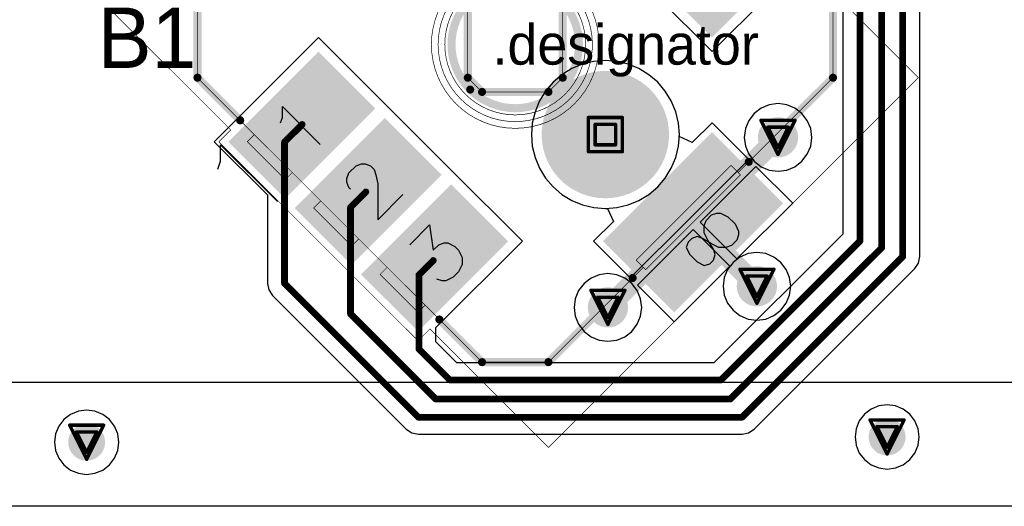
# Model space of a CAD drawing. Header units: millimetres. Extents: x 138 to 555, y 26 to 334.
# Tile 35 of 202: x 258.43 to 273.11, y 62.12 to 69.38. Entities that reach past the tile are written whole.
import ezdxf

# ---------------------------------------------------------------- set-up
doc = ezdxf.new("R2010")
doc.units = ezdxf.units.MM
for name, color, linetype in [('BottomLayer', 5, 'Continuous'), ('BottomSolder', 6, 'Continuous'), ('DrillDrawing', 1, 'Continuous'), ('Mechanical20', 56, 'Continuous'), ('Mechanical27', 56, 'Continuous'), ('MidLayer1', 16, 'Continuous'), ('MidLayer2', 76, 'Continuous'), ('MidLayer3', 90, 'Continuous'), ('MidLayer4', 156, 'Continuous'), ('MultiLayer', 9, 'Continuous'), ('PadHoleLayer', 156, 'Continuous'), ('TopLayer', 1, 'Continuous'), ('TopOverlay', 2, 'Continuous'), ('TopPaste', 8, 'Continuous'), ('TopSolder', 216, 'Continuous'), ('ViaHoleLayer', 16, 'Continuous')]:
    doc.layers.add(name, color=color, linetype=linetype)

# ---------------------------------------------------------------- blocks, each defined once
blk = doc.blocks.new('SWI_XIEJIA_MT_008A_6P_498')
at = {"layer": 'BottomLayer', "const_width": 0.9}
blk.add_lwpolyline([(-0.45, -1.9, 1), (0.45, -1.9, 1)], format="xyb", close=True, dxfattribs=at)
at = {"layer": 'BottomSolder', "const_width": 0.95}
blk.add_lwpolyline([(-0.475, -1.9, 1), (0.475, -1.9, 1)], format="xyb", close=True, dxfattribs=at)
at = {"layer": 'Mechanical20', "const_width": 0.01}
for points in [[(-3.9, 4.6), (-3.9, 2.1)], [(-4.15, 2.1), (-4.15, -2.1)], [(-4.15, 2.1), (-3.9, 2.1)], [(-4.15, -2.1), (-3.9, -2.1)], [(-3.9, -2.1), (-3.9, -3.9)], [(3.9, -2.1), (3.9, -4.6)], [(-3.9, -3.9), (-3.9, -4.6)], [(-3.9, -4.6), (3.9, -4.6)]]:
    blk.add_lwpolyline(points, dxfattribs=at)
at = {"layer": 'Mechanical20', "const_width": 0.005}
for points in [[(-4.152, 2.1, 1), (-4.147, 2.1, 1)], [(-4.152, 2.1, 1), (-4.147, 2.1, 1)], [(-3.902, 2.1, 1), (-3.898, 2.1, 1)], [(-3.902, 2.1, 1), (-3.898, 2.1, 1)], [(-4.152, -2.1, 1), (-4.147, -2.1, 1)], [(-4.152, -2.1, 1), (-4.147, -2.1, 1)], [(-3.902, -2.1, 1), (-3.898, -2.1, 1)], [(-3.902, -2.1, 1), (-3.898, -2.1, 1)], [(-3.902, -3.9, 1), (-3.898, -3.9, 1)], [(-3.902, -3.9, 1), (-3.898, -3.9, 1)], [(-3.902, -4.6, 1), (-3.898, -4.6, 1)], [(-3.902, -4.6, 1), (-3.898, -4.6, 1)], [(3.898, -4.6, 1), (3.902, -4.6, 1)], [(3.898, -4.6, 1), (3.902, -4.6, 1)]]:
    blk.add_lwpolyline(points, format="xyb", close=True, dxfattribs=at)
at = {"layer": 'Mechanical27'}
for p, q in [((-3.224, 1.686), (-3.11, 1.8)), ((-3.11, 1.8), (-3.11, 1)), ((-3.3, 1.647), (-3.224, 1.686)), ((-3.262, 0.247), (-3.224, 0.324)), ((-3.224, 0.324), (-3.186, 0.362)), ((-3.186, 0.362), (-3.11, 0.4)), ((-3.11, 0.4), (-2.957, 0.4)), ((-2.957, 0.4), (-2.881, 0.362)), ((-2.881, 0.362), (-2.843, 0.324)), ((-2.843, 0.324), (-2.805, 0.247)), ((-3.262, 0.209), (-3.262, 0.247)), ((-2.805, 0.171), (-2.843, 0.095)), ((-2.805, 0.247), (-2.805, 0.171)), ((-2.843, 0.095), (-2.919, -0.019)), ((-2.919, -0.019), (-3.3, -0.4)), ((-3.3, -0.4), (-2.767, -0.4)), ((-3.224, -1), (-2.805, -1)), ((-2.805, -1), (-3.033, -1.305)), ((-3.033, -1.305), (-2.919, -1.305)), ((-2.919, -1.305), (-2.843, -1.343)), ((-2.843, -1.343), (-2.805, -1.381)), ((-2.805, -1.381), (-2.767, -1.495)), ((-2.767, -1.571), (-2.805, -1.686)), ((-2.767, -1.495), (-2.767, -1.571)), ((-3.262, -1.724), (-3.3, -1.648)), ((-3.224, -1.762), (-3.262, -1.724)), ((-2.805, -1.686), (-2.881, -1.762)), ((-3.11, -1.8), (-3.224, -1.762)), ((-2.995, -1.8), (-3.11, -1.8)), ((-2.881, -1.762), (-2.995, -1.8)), ((-0.337, -3.943), (-0.375, -4.057)), ((-0.261, -3.905), (-0.337, -3.943)), ((-0.184, -3.905), (-0.261, -3.905)), ((-0.108, -3.943), (-0.184, -3.905)), ((-0.07, -4.019), (-0.108, -3.943)), ((0.006, -3.981), (0.082, -3.905)), ((0.082, -3.905), (0.158, -3.867)), ((0.158, -3.867), (0.273, -3.867)), ((0.273, -3.867), (0.349, -3.905)), ((0.349, -3.905), (0.387, -3.943)), ((0.387, -3.943), (0.425, -4.057)), ((-0.375, -4.057), (-0.375, -4.21)), ((-0.032, -4.171), (-0.07, -4.019)), ((-0.07, -4.248), (-0.032, -4.095)), ((-0.032, -4.095), (0.006, -3.981)), ((0.425, -4.057), (0.425, -4.21)), ((-0.375, -4.21), (-0.337, -4.324)), ((-0.108, -4.324), (-0.07, -4.248)), ((0.006, -4.286), (-0.032, -4.171)), ((0.425, -4.21), (0.387, -4.324)), ((-0.337, -4.324), (-0.261, -4.362)), ((-0.261, -4.362), (-0.184, -4.362)), ((-0.184, -4.362), (-0.108, -4.324)), ((0.082, -4.362), (0.006, -4.286)), ((0.158, -4.4), (0.082, -4.362)), ((0.273, -4.4), (0.158, -4.4)), ((0.349, -4.362), (0.273, -4.4)), ((0.387, -4.324), (0.349, -4.362))]:
    blk.add_line(p, q, dxfattribs=at)
at = {"layer": 'Mechanical27', "const_width": 0.01}
for points in [[(-3.7, 3), (-3, 3.7)], [(-3.7, 3), (-3.7, -3)], [(-3.85, 1.8), (-3.7, 1.8)], [(-3.85, 1.8), (-3.85, 1)], [(-3.85, 1), (-3.7, 1)], [(-0.85, 0.15), (-0.15, 0.85)], [(-3.85, 0.4), (-3.7, 0.4)], [(-3.85, 0.4), (-3.85, -0.4)], [(-0.85, 0.15), (-0.85, -0.15)], [(-0.85, -0.15), (-0.15, -0.85)], [(0.15, -0.85), (0.85, -0.15)], [(-3.85, -0.4), (-3.7, -0.4)], [(-0.15, -0.85), (0.15, -0.85)], [(-3.85, -1), (-3.85, -1.8)], [(-3.85, -1), (-3.7, -1)], [(-3.85, -1.8), (-3.7, -1.8)], [(-3.7, -3), (-3, -3.7)], [(3, -3.7), (3.7, -3)], [(-1, -3.55), (1, -3.55)], [(-1, -3.55), (-1, -3.75)], [(1, -3.55), (1, -3.75)], [(-3, -3.7), (-1, -3.7)], [(-1, -3.75), (1, -3.75)], [(1, -3.7), (3, -3.7)]]:
    blk.add_lwpolyline(points, dxfattribs=at)
at = {"layer": 'Mechanical27'}
for points, const_width in [([(-3.702, 3, 1), (-3.698, 3, 1)], 0.005), ([(-3.702, 3, 1), (-3.698, 3, 1)], 0.005), ([(-3.852, 1.8, 1), (-3.848, 1.8, 1)], 0.005), ([(-3.852, 1.8, 1), (-3.848, 1.8, 1)], 0.005), ([(-3.702, 1.8, 1), (-3.698, 1.8, 1)], 0.005), ([(1.25, 0, 1), (-1.25, 0, 1)], 0.01), ([(1.15, 0, 1), (-1.15, 0, 1)], 0.01), ([(1.05, 0, 1), (-1.05, 0, 1)], 0.01), ([(-3.852, 1, 1), (-3.848, 1, 1)], 0.005), ([(-3.852, 1, 1), (-3.848, 1, 1)], 0.005), ([(-3.702, 1, 1), (-3.698, 1, 1)], 0.005), ([(-3.852, 0.4, 1), (-3.848, 0.4, 1)], 0.005), ([(-3.852, 0.4, 1), (-3.848, 0.4, 1)], 0.005), ([(-3.702, 0.4, 1), (-3.698, 0.4, 1)], 0.005), ([(-0.853, 0.15, 1), (-0.848, 0.15, 1)], 0.005), ([(-0.853, 0.15, 1), (-0.848, 0.15, 1)], 0.005), ([(-1.252, 0, 1), (-1.248, 0, 1)], 0.005), ([(-1.152, 0, 1), (-1.148, 0, 1)], 0.005), ([(-1.052, 0, 1), (-1.048, 0, 1)], 0.005), ([(-0.853, -0.15, 1), (-0.848, -0.15, 1)], 0.005), ([(-0.853, -0.15, 1), (-0.848, -0.15, 1)], 0.005), ([(-3.852, -0.4, 1), (-3.848, -0.4, 1)], 0.005), ([(-3.852, -0.4, 1), (-3.848, -0.4, 1)], 0.005), ([(-3.702, -0.4, 1), (-3.698, -0.4, 1)], 0.005), ([(-0.152, -0.85, 1), (-0.148, -0.85, 1)], 0.005), ([(-0.152, -0.85, 1), (-0.148, -0.85, 1)], 0.005), ([(0.148, -0.85, 1), (0.152, -0.85, 1)], 0.005), ([(0.148, -0.85, 1), (0.152, -0.85, 1)], 0.005), ([(-3.852, -1, 1), (-3.848, -1, 1)], 0.005), ([(-3.852, -1, 1), (-3.848, -1, 1)], 0.005), ([(-3.702, -1, 1), (-3.698, -1, 1)], 0.005), ([(-3.852, -1.8, 1), (-3.848, -1.8, 1)], 0.005), ([(-3.852, -1.8, 1), (-3.848, -1.8, 1)], 0.005), ([(-3.702, -1.8, 1), (-3.698, -1.8, 1)], 0.005), ([(-3.702, -3, 1), (-3.698, -3, 1)], 0.005), ([(-3.702, -3, 1), (-3.698, -3, 1)], 0.005), ([(-1.002, -3.55, 1), (-0.998, -3.55, 1)], 0.005), ([(-1.002, -3.55, 1), (-0.998, -3.55, 1)], 0.005), ([(0.998, -3.55, 1), (1.002, -3.55, 1)], 0.005), ([(0.998, -3.55, 1), (1.002, -3.55, 1)], 0.005), ([(-3.002, -3.7, 1), (-2.997, -3.7, 1)], 0.005), ([(-3.002, -3.7, 1), (-2.997, -3.7, 1)], 0.005), ([(-1.002, -3.7, 1), (-0.998, -3.7, 1)], 0.005), ([(-1.002, -3.75, 1), (-0.998, -3.75, 1)], 0.005), ([(-1.002, -3.75, 1), (-0.998, -3.75, 1)], 0.005), ([(0.998, -3.7, 1), (1.002, -3.7, 1)], 0.005), ([(0.998, -3.75, 1), (1.002, -3.75, 1)], 0.005), ([(0.998, -3.75, 1), (1.002, -3.75, 1)], 0.005), ([(2.997, -3.7, 1), (3.002, -3.7, 1)], 0.005), ([(2.997, -3.7, 1), (3.002, -3.7, 1)], 0.005)]:
    blk.add_lwpolyline(points, format="xyb", close=True, dxfattribs=dict(at, const_width=const_width))
at = {"layer": 'MidLayer1', "const_width": 0.9}
blk.add_lwpolyline([(-0.45, -1.9, 1), (0.45, -1.9, 1)], format="xyb", close=True, dxfattribs=at)
at = {"layer": 'MidLayer2', "const_width": 0.9}
blk.add_lwpolyline([(-0.45, -1.9, 1), (0.45, -1.9, 1)], format="xyb", close=True, dxfattribs=at)
at = {"layer": 'MidLayer3', "const_width": 0.9}
blk.add_lwpolyline([(-0.45, -1.9, 1), (0.45, -1.9, 1)], format="xyb", close=True, dxfattribs=at)
at = {"layer": 'MidLayer4', "const_width": 0.9}
blk.add_lwpolyline([(-0.45, -1.9, 1), (0.45, -1.9, 1)], format="xyb", close=True, dxfattribs=at)
at = {"layer": 'MultiLayer', "const_width": 0.9}
blk.add_lwpolyline([(-0.45, -1.9, 1), (0.45, -1.9, 1)], format="xyb", close=True, dxfattribs=at)
at = {"layer": 'PadHoleLayer', "const_width": 0.55}
blk.add_lwpolyline([(-0.275, -1.9, 1), (0.275, -1.9, 1)], format="xyb", close=True, dxfattribs=at)
at = {"layer": 'TopLayer', "const_width": 0.9}
blk.add_lwpolyline([(-0.45, -1.9, 1), (0.45, -1.9, 1)], format="xyb", close=True, dxfattribs=at)
at = {"layer": 'TopLayer'}
for points in [[(-4, 0.85), (-2.2, 0.85), (-4, 1.95), (-2.2, 1.95)], [(-4, -0.55), (-2.2, -0.55), (-4, 0.55), (-2.2, 0.55)], [(-4, -1.95), (-2.2, -1.95), (-4, -0.85), (-2.2, -0.85)], [(2.2, -1.95), (4, -1.95), (2.2, -0.85), (4, -0.85)], [(-1.1, -4.45), (1.1, -4.45), (-1.1, -3.05), (1.1, -3.05)]]:
    blk.add_solid(points, dxfattribs=at)
at = {"layer": 'TopOverlay'}
for p, q in [((-4.336, 1.878), (-4.164, 2.05)), ((-4.164, 2.05), (-4.164, 0.85)), ((-4.45, 1.821), (-4.336, 1.878))]:
    blk.add_line(p, q, dxfattribs=at)
at = {"layer": 'TopOverlay', "const_width": 0.12}
for points in [[(-3.7, 3), (-3, 3.7)], [(-3.7, 3), (-3.7, 2.1)], [(-0.85, 0.15), (-0.15, 0.85)], [(-0.85, 0.15), (-0.85, -0.15)], [(-0.85, -0.15), (-0.15, -0.85)], [(0.15, -0.85), (0.85, -0.15)], [(-0.15, -0.85), (0.15, -0.85)], [(-3.7, -2.1), (-3.7, -3)], [(-3.7, -3), (-3, -3.7)], [(3, -3.7), (3.7, -3)], [(-3, -3.7), (-1.225, -3.7)], [(1.225, -3.7), (3, -3.7)]]:
    blk.add_lwpolyline(points, dxfattribs=at)
at = {"layer": 'TopOverlay'}
for points, const_width in [([(-3.73, 3, 1), (-3.67, 3, 1)], 0.06), ([(-3.73, 3, 1), (-3.67, 3, 1)], 0.06), ([(-3.73, 2.1, 1), (-3.67, 2.1, 1)], 0.06), ([(0.95, 0, 1), (-0.95, 0, 1)], 0.12), ([(-0.88, 0.15, 1), (-0.82, 0.15, 1)], 0.06), ([(-0.88, 0.15, 1), (-0.82, 0.15, 1)], 0.06), ([(-0.98, 0, 1), (-0.92, 0, 1)], 0.06), ([(-0.88, -0.15, 1), (-0.82, -0.15, 1)], 0.06), ([(-0.88, -0.15, 1), (-0.82, -0.15, 1)], 0.06), ([(-0.18, -0.85, 1), (-0.12, -0.85, 1)], 0.06), ([(-0.18, -0.85, 1), (-0.12, -0.85, 1)], 0.06), ([(0.12, -0.85, 1), (0.18, -0.85, 1)], 0.06), ([(0.12, -0.85, 1), (0.18, -0.85, 1)], 0.06), ([(-3.73, -2.1, 1), (-3.67, -2.1, 1)], 0.06), ([(-3.73, -3, 1), (-3.67, -3, 1)], 0.06), ([(-3.73, -3, 1), (-3.67, -3, 1)], 0.06), ([(-3.03, -3.7, 1), (-2.97, -3.7, 1)], 0.06), ([(-3.03, -3.7, 1), (-2.97, -3.7, 1)], 0.06), ([(-1.255, -3.7, 1), (-1.195, -3.7, 1)], 0.06), ([(1.195, -3.7, 1), (1.255, -3.7, 1)], 0.06), ([(2.97, -3.7, 1), (3.03, -3.7, 1)], 0.06), ([(2.97, -3.7, 1), (3.03, -3.7, 1)], 0.06)]:
    blk.add_lwpolyline(points, format="xyb", close=True, dxfattribs=dict(at, const_width=const_width))
at = {"layer": 'TopPaste'}
for points in [[(-4, 0.85), (-2.2, 0.85), (-4, 1.95), (-2.2, 1.95)], [(-4, -0.55), (-2.2, -0.55), (-4, 0.55), (-2.2, 0.55)], [(-4, -1.95), (-2.2, -1.95), (-4, -0.85), (-2.2, -0.85)], [(2.2, -1.95), (4, -1.95), (2.2, -0.85), (4, -0.85)], [(-1.1, -4.45), (1.1, -4.45), (-1.1, -3.05), (1.1, -3.05)]]:
    blk.add_solid(points, dxfattribs=at)
at = {"layer": 'TopSolder', "const_width": 0.95}
blk.add_lwpolyline([(-0.475, -1.9, 1), (0.475, -1.9, 1)], format="xyb", close=True, dxfattribs=at)
at = {"layer": 'TopSolder'}
for points in [[(-4.05, 0.8), (-2.15, 0.8), (-4.05, 2), (-2.15, 2)], [(-4.05, -0.6), (-2.15, -0.6), (-4.05, 0.6), (-2.15, 0.6)], [(-4.05, -2), (-2.15, -2), (-4.05, -0.8), (-2.15, -0.8)], [(2.15, -2), (4.05, -2), (2.15, -0.8), (4.05, -0.8)], [(-1.15, -4.5), (1.15, -4.5), (-1.15, -3), (1.15, -3)]]:
    blk.add_solid(points, dxfattribs=at)

msp = doc.modelspace()

# ---------------------------------------------------------------- linework, layer by layer
at = {"layer": 'BottomLayer'}
for p, q in [((266.823, 68.713), (266.663, 68.647)), ((266.991, 68.754), (266.823, 68.713)), ((267.164, 68.767), (266.991, 68.754)), ((267.337, 68.754), (267.164, 68.767)), ((267.505, 68.713), (267.337, 68.754)), ((267.665, 68.647), (267.505, 68.713)), ((266.663, 68.647), (266.515, 68.557)), ((267.813, 68.557), (267.665, 68.647)), ((266.384, 68.444), (266.271, 68.312)), ((266.515, 68.557), (266.384, 68.444)), ((267.944, 68.444), (267.813, 68.557)), ((268.057, 68.312), (267.944, 68.444)), ((266.271, 68.312), (266.181, 68.165)), ((268.147, 68.165), (268.057, 68.312)), ((266.181, 68.165), (266.115, 68.005)), ((268.213, 68.005), (268.147, 68.165)), ((266.115, 68.005), (266.074, 67.836)), ((268.254, 67.836), (268.213, 68.005)), ((266.074, 67.836), (266.061, 67.664)), ((268.267, 67.664), (268.254, 67.836)), ((266.061, 67.664), (266.074, 67.491)), ((268.254, 67.491), (268.267, 67.664)), ((266.074, 67.491), (266.115, 67.323)), ((268.213, 67.323), (268.254, 67.491)), ((266.115, 67.323), (266.181, 67.163)), ((268.147, 67.163), (268.213, 67.323)), ((266.181, 67.163), (266.271, 67.015)), ((268.057, 67.015), (268.147, 67.163)), ((266.271, 67.015), (266.384, 66.884)), ((267.944, 66.884), (268.057, 67.015)), ((266.384, 66.884), (266.515, 66.771)), ((267.813, 66.771), (267.944, 66.884)), ((266.515, 66.771), (266.663, 66.681)), ((266.663, 66.681), (266.823, 66.614)), ((267.505, 66.614), (267.665, 66.681)), ((267.665, 66.681), (267.813, 66.771)), ((266.823, 66.614), (266.991, 66.574)), ((266.991, 66.574), (267.164, 66.56)), ((267.164, 66.56), (267.337, 66.574)), ((267.337, 66.574), (267.505, 66.614)), ((368.209, 62.119), (161.432, 62.119))]:
    msp.add_line(p, q, dxfattribs=at)
for points, const_width in [([(269.588, 67.622, 1), (269.888, 67.622, 1)], 0.3), ([(269.273, 65.401, 1), (269.573, 65.401, 1)], 0.3), ([(267.052, 65.086, 1), (267.352, 65.086, 1)], 0.3), ([(271.227, 63.153, 1), (271.502, 63.153, 1)], 0.275), ([(259.292, 63.075, 1), (259.567, 63.075, 1)], 0.275)]:
    msp.add_lwpolyline(points, format="xyb", close=True, dxfattribs=dict(at, const_width=const_width))
at = {"layer": 'DrillDrawing', "const_width": 0.0508}
for points in [[(266.91, 67.918), (267.418, 67.918)], [(266.91, 67.41), (266.91, 67.918)], [(267.012, 67.816), (267.316, 67.816)], [(267.012, 67.511), (267.012, 67.816)], [(267.316, 67.511), (267.316, 67.816)], [(267.418, 67.41), (267.418, 67.918)], [(269.484, 67.876), (269.992, 67.876)], [(269.484, 67.876), (269.738, 67.368)], [(269.738, 67.368), (269.992, 67.876)], [(269.586, 67.774), (269.891, 67.774)], [(269.586, 67.774), (269.738, 67.469)], [(269.738, 67.469), (269.891, 67.774)], [(267.012, 67.511), (267.316, 67.511)], [(266.91, 67.41), (267.418, 67.41)], [(269.169, 65.655), (269.677, 65.655)], [(269.169, 65.655), (269.423, 65.147)], [(269.423, 65.147), (269.677, 65.655)], [(269.271, 65.553), (269.576, 65.553)], [(269.271, 65.553), (269.423, 65.248)], [(269.423, 65.248), (269.576, 65.553)], [(266.948, 65.34), (267.456, 65.34)], [(266.948, 65.34), (267.202, 64.832)], [(267.202, 64.832), (267.456, 65.34)], [(267.05, 65.238), (267.355, 65.238)], [(267.05, 65.238), (267.202, 64.933)], [(267.202, 64.933), (267.355, 65.238)], [(271.111, 63.407), (271.619, 63.407)], [(271.111, 63.407), (271.365, 62.899)], [(271.365, 62.899), (271.619, 63.407)], [(259.176, 63.329), (259.684, 63.329)], [(259.176, 63.329), (259.43, 62.821)], [(259.43, 62.821), (259.684, 63.329)], [(271.212, 63.306), (271.517, 63.306)], [(271.212, 63.306), (271.365, 63.001)], [(271.365, 63.001), (271.517, 63.306)], [(259.278, 63.227), (259.582, 63.227)], [(259.278, 63.227), (259.43, 62.922)], [(259.43, 62.922), (259.582, 63.227)]]:
    msp.add_lwpolyline(points, dxfattribs=at)
at = {"layer": 'DrillDrawing', "const_width": 0.0254}
for points in [[(266.897, 67.918, 1), (266.923, 67.918, 1)], [(266.897, 67.918, 1), (266.923, 67.918, 1)], [(266.999, 67.816, 1), (267.024, 67.816, 1)], [(266.999, 67.816, 1), (267.024, 67.816, 1)], [(267.304, 67.816, 1), (267.329, 67.816, 1)], [(267.304, 67.816, 1), (267.329, 67.816, 1)], [(267.405, 67.918, 1), (267.431, 67.918, 1)], [(267.405, 67.918, 1), (267.431, 67.918, 1)], [(269.471, 67.876, 1), (269.497, 67.876, 1)], [(269.471, 67.876, 1), (269.497, 67.876, 1)], [(269.979, 67.876, 1), (270.005, 67.876, 1)], [(269.979, 67.876, 1), (270.005, 67.876, 1)], [(269.573, 67.774, 1), (269.598, 67.774, 1)], [(269.573, 67.774, 1), (269.598, 67.774, 1)], [(269.878, 67.774, 1), (269.903, 67.774, 1)], [(269.878, 67.774, 1), (269.903, 67.774, 1)], [(266.999, 67.511, 1), (267.024, 67.511, 1)], [(266.999, 67.511, 1), (267.024, 67.511, 1)], [(267.304, 67.511, 1), (267.329, 67.511, 1)], [(267.304, 67.511, 1), (267.329, 67.511, 1)], [(266.897, 67.41, 1), (266.923, 67.41, 1)], [(266.897, 67.41, 1), (266.923, 67.41, 1)], [(267.405, 67.41, 1), (267.431, 67.41, 1)], [(267.405, 67.41, 1), (267.431, 67.41, 1)], [(269.725, 67.469, 1), (269.751, 67.469, 1)], [(269.725, 67.469, 1), (269.751, 67.469, 1)], [(269.725, 67.368, 1), (269.751, 67.368, 1)], [(269.725, 67.368, 1), (269.751, 67.368, 1)], [(269.157, 65.655, 1), (269.182, 65.655, 1)], [(269.157, 65.655, 1), (269.182, 65.655, 1)], [(269.665, 65.655, 1), (269.69, 65.655, 1)], [(269.665, 65.655, 1), (269.69, 65.655, 1)], [(269.258, 65.553, 1), (269.284, 65.553, 1)], [(269.258, 65.553, 1), (269.284, 65.553, 1)], [(269.563, 65.553, 1), (269.588, 65.553, 1)], [(269.563, 65.553, 1), (269.588, 65.553, 1)], [(266.935, 65.34, 1), (266.961, 65.34, 1)], [(266.935, 65.34, 1), (266.961, 65.34, 1)], [(267.443, 65.34, 1), (267.469, 65.34, 1)], [(267.443, 65.34, 1), (267.469, 65.34, 1)], [(267.037, 65.238, 1), (267.062, 65.238, 1)], [(267.037, 65.238, 1), (267.062, 65.238, 1)], [(267.342, 65.238, 1), (267.367, 65.238, 1)], [(267.342, 65.238, 1), (267.367, 65.238, 1)], [(269.411, 65.248, 1), (269.436, 65.248, 1)], [(269.411, 65.248, 1), (269.436, 65.248, 1)], [(269.411, 65.147, 1), (269.436, 65.147, 1)], [(269.411, 65.147, 1), (269.436, 65.147, 1)], [(267.189, 64.933, 1), (267.215, 64.933, 1)], [(267.189, 64.933, 1), (267.215, 64.933, 1)], [(267.189, 64.832, 1), (267.215, 64.832, 1)], [(267.189, 64.832, 1), (267.215, 64.832, 1)], [(271.098, 63.407, 1), (271.123, 63.407, 1)], [(271.098, 63.407, 1), (271.123, 63.407, 1)], [(271.606, 63.407, 1), (271.631, 63.407, 1)], [(271.606, 63.407, 1), (271.631, 63.407, 1)], [(259.163, 63.329, 1), (259.189, 63.329, 1)], [(259.163, 63.329, 1), (259.189, 63.329, 1)], [(259.671, 63.329, 1), (259.697, 63.329, 1)], [(259.671, 63.329, 1), (259.697, 63.329, 1)], [(271.2, 63.306, 1), (271.225, 63.306, 1)], [(271.2, 63.306, 1), (271.225, 63.306, 1)], [(271.504, 63.306, 1), (271.53, 63.306, 1)], [(271.504, 63.306, 1), (271.53, 63.306, 1)], [(259.265, 63.227, 1), (259.29, 63.227, 1)], [(259.265, 63.227, 1), (259.29, 63.227, 1)], [(259.57, 63.227, 1), (259.595, 63.227, 1)], [(259.57, 63.227, 1), (259.595, 63.227, 1)], [(271.352, 63.001, 1), (271.377, 63.001, 1)], [(271.352, 63.001, 1), (271.377, 63.001, 1)], [(259.417, 62.922, 1), (259.443, 62.922, 1)], [(259.417, 62.922, 1), (259.443, 62.922, 1)], [(259.417, 62.821, 1), (259.443, 62.821, 1)], [(259.417, 62.821, 1), (259.443, 62.821, 1)], [(271.352, 62.899, 1), (271.377, 62.899, 1)], [(271.352, 62.899, 1), (271.377, 62.899, 1)]]:
    msp.add_lwpolyline(points, format="xyb", close=True, dxfattribs=at)
at = {"layer": 'MidLayer1'}
for p, q in [((266.823, 68.713), (266.663, 68.647)), ((266.991, 68.754), (266.823, 68.713)), ((267.164, 68.767), (266.991, 68.754)), ((267.337, 68.754), (267.164, 68.767)), ((267.505, 68.713), (267.337, 68.754)), ((267.665, 68.647), (267.505, 68.713)), ((266.663, 68.647), (266.515, 68.557)), ((267.813, 68.557), (267.665, 68.647)), ((266.384, 68.444), (266.271, 68.312)), ((266.515, 68.557), (266.384, 68.444)), ((267.944, 68.444), (267.813, 68.557)), ((268.057, 68.312), (267.944, 68.444)), ((266.271, 68.312), (266.181, 68.165)), ((268.147, 68.165), (268.057, 68.312)), ((266.181, 68.165), (266.115, 68.005)), ((268.213, 68.005), (268.147, 68.165)), ((269.738, 68.126), (269.608, 68.109)), ((269.869, 68.109), (269.738, 68.126)), ((266.115, 68.005), (266.074, 67.836)), ((268.254, 67.836), (268.213, 68.005)), ((269.382, 67.978), (269.301, 67.874)), ((269.486, 68.059), (269.382, 67.978)), ((269.608, 68.109), (269.486, 68.059)), ((269.99, 68.059), (269.869, 68.109)), ((270.095, 67.978), (269.99, 68.059)), ((270.175, 67.874), (270.095, 67.978)), ((266.074, 67.836), (266.061, 67.664)), ((268.267, 67.664), (268.254, 67.836)), ((269.301, 67.874), (269.251, 67.752)), ((270.225, 67.752), (270.175, 67.874)), ((269.251, 67.752), (269.234, 67.622)), ((270.242, 67.622), (270.225, 67.752)), ((266.061, 67.664), (266.074, 67.491)), ((268.254, 67.491), (268.267, 67.664)), ((269.234, 67.622), (269.251, 67.491)), ((270.225, 67.491), (270.242, 67.622)), ((266.074, 67.491), (266.115, 67.323)), ((268.213, 67.323), (268.254, 67.491)), ((269.251, 67.491), (269.301, 67.37)), ((270.175, 67.37), (270.225, 67.491)), ((266.115, 67.323), (266.181, 67.163)), ((268.147, 67.163), (268.213, 67.323)), ((269.301, 67.37), (269.382, 67.265)), ((269.382, 67.265), (269.486, 67.185)), ((269.99, 67.185), (270.095, 67.265)), ((270.095, 67.265), (270.175, 67.37)), ((266.181, 67.163), (266.271, 67.015)), ((268.057, 67.015), (268.147, 67.163)), ((269.486, 67.185), (269.608, 67.135)), ((269.608, 67.135), (269.738, 67.117)), ((269.738, 67.117), (269.869, 67.135)), ((269.869, 67.135), (269.99, 67.185)), ((266.271, 67.015), (266.384, 66.884)), ((267.944, 66.884), (268.057, 67.015)), ((266.384, 66.884), (266.515, 66.771)), ((267.813, 66.771), (267.944, 66.884)), ((266.515, 66.771), (266.663, 66.681)), ((266.663, 66.681), (266.823, 66.614)), ((267.505, 66.614), (267.665, 66.681)), ((267.665, 66.681), (267.813, 66.771)), ((266.823, 66.614), (266.991, 66.574)), ((266.991, 66.574), (267.164, 66.56)), ((267.164, 66.56), (267.337, 66.574)), ((267.337, 66.574), (267.505, 66.614)), ((269.171, 65.837), (269.067, 65.757)), ((269.293, 65.888), (269.171, 65.837)), ((269.423, 65.905), (269.293, 65.888)), ((269.554, 65.888), (269.423, 65.905)), ((269.675, 65.837), (269.554, 65.888)), ((269.78, 65.757), (269.675, 65.837)), ((268.987, 65.653), (268.936, 65.531)), ((269.067, 65.757), (268.987, 65.653)), ((269.86, 65.653), (269.78, 65.757)), ((269.91, 65.531), (269.86, 65.653)), ((266.95, 65.523), (266.846, 65.442)), ((267.072, 65.573), (266.95, 65.523)), ((267.202, 65.59), (267.072, 65.573)), ((267.333, 65.573), (267.202, 65.59)), ((267.454, 65.523), (267.333, 65.573)), ((267.559, 65.442), (267.454, 65.523)), ((268.936, 65.531), (268.919, 65.401)), ((269.928, 65.401), (269.91, 65.531)), ((266.765, 65.338), (266.715, 65.216)), ((266.846, 65.442), (266.765, 65.338)), ((267.639, 65.338), (267.559, 65.442)), ((267.689, 65.216), (267.639, 65.338)), ((268.919, 65.401), (268.936, 65.27)), ((269.91, 65.27), (269.928, 65.401)), ((266.715, 65.216), (266.698, 65.086)), ((267.706, 65.086), (267.689, 65.216)), ((268.936, 65.27), (268.987, 65.148)), ((269.86, 65.148), (269.91, 65.27)), ((266.698, 65.086), (266.715, 64.955)), ((267.689, 64.955), (267.706, 65.086)), ((268.987, 65.148), (269.067, 65.044)), ((269.067, 65.044), (269.171, 64.964)), ((269.675, 64.964), (269.78, 65.044)), ((269.78, 65.044), (269.86, 65.148)), ((266.715, 64.955), (266.765, 64.834)), ((267.639, 64.834), (267.689, 64.955)), ((269.171, 64.964), (269.293, 64.913)), ((269.293, 64.913), (269.423, 64.896)), ((269.423, 64.896), (269.554, 64.913)), ((269.554, 64.913), (269.675, 64.964)), ((266.765, 64.834), (266.846, 64.729)), ((267.559, 64.729), (267.639, 64.834)), ((266.846, 64.729), (266.95, 64.649)), ((266.95, 64.649), (267.072, 64.599)), ((267.072, 64.599), (267.202, 64.581)), ((267.202, 64.581), (267.333, 64.599)), ((267.333, 64.599), (267.454, 64.649)), ((267.454, 64.649), (267.559, 64.729)), ((271.125, 63.568), (271.026, 63.492)), ((271.241, 63.616), (271.125, 63.568)), ((271.365, 63.632), (271.241, 63.616)), ((271.489, 63.616), (271.365, 63.632)), ((271.604, 63.568), (271.489, 63.616)), ((271.704, 63.492), (271.604, 63.568)), ((259.19, 63.49), (259.091, 63.414)), ((259.306, 63.538), (259.19, 63.49)), ((259.43, 63.554), (259.306, 63.538)), ((259.554, 63.538), (259.43, 63.554)), ((259.67, 63.49), (259.554, 63.538)), ((259.769, 63.414), (259.67, 63.49)), ((271.026, 63.492), (270.95, 63.393)), ((271.78, 63.393), (271.704, 63.492)), ((259.015, 63.314), (258.967, 63.199)), ((259.091, 63.414), (259.015, 63.314)), ((259.845, 63.314), (259.769, 63.414)), ((259.893, 63.199), (259.845, 63.314)), ((270.902, 63.277), (270.886, 63.153)), ((270.95, 63.393), (270.902, 63.277)), ((271.828, 63.277), (271.78, 63.393)), ((271.844, 63.153), (271.828, 63.277)), ((258.967, 63.199), (258.951, 63.075)), ((259.909, 63.075), (259.893, 63.199)), ((270.886, 63.153), (270.902, 63.029)), ((271.828, 63.029), (271.844, 63.153)), ((258.951, 63.075), (258.967, 62.951)), ((259.893, 62.951), (259.909, 63.075)), ((270.902, 63.029), (270.95, 62.914)), ((271.78, 62.914), (271.828, 63.029)), ((258.967, 62.951), (259.015, 62.835)), ((259.015, 62.835), (259.091, 62.736)), ((259.769, 62.736), (259.845, 62.835)), ((259.845, 62.835), (259.893, 62.951)), ((270.95, 62.914), (271.026, 62.815)), ((271.704, 62.815), (271.78, 62.914)), ((259.091, 62.736), (259.19, 62.66)), ((259.67, 62.66), (259.769, 62.736)), ((271.026, 62.815), (271.125, 62.738)), ((271.125, 62.738), (271.241, 62.691)), ((271.241, 62.691), (271.365, 62.674)), ((271.365, 62.674), (271.489, 62.691)), ((271.489, 62.691), (271.604, 62.738)), ((271.604, 62.738), (271.704, 62.815)), ((259.19, 62.66), (259.306, 62.612)), ((259.306, 62.612), (259.43, 62.596)), ((259.43, 62.596), (259.554, 62.612)), ((259.554, 62.612), (259.67, 62.66)), ((366.034, 62.119), (256.498, 62.119))]:
    msp.add_line(p, q, dxfattribs=at)
for points, const_width in [([(269.588, 67.622, 1), (269.888, 67.622, 1)], 0.3), ([(269.273, 65.401, 1), (269.573, 65.401, 1)], 0.3), ([(267.052, 65.086, 1), (267.352, 65.086, 1)], 0.3), ([(271.227, 63.153, 1), (271.502, 63.153, 1)], 0.275), ([(259.292, 63.075, 1), (259.567, 63.075, 1)], 0.275)]:
    msp.add_lwpolyline(points, format="xyb", close=True, dxfattribs=dict(at, const_width=const_width))
at = {"layer": 'MidLayer2'}
for p, q in [((266.823, 68.713), (266.663, 68.647)), ((266.991, 68.754), (266.823, 68.713)), ((267.164, 68.767), (266.991, 68.754)), ((267.337, 68.754), (267.164, 68.767)), ((267.505, 68.713), (267.337, 68.754)), ((267.665, 68.647), (267.505, 68.713)), ((266.663, 68.647), (266.515, 68.557)), ((267.813, 68.557), (267.665, 68.647)), ((266.384, 68.444), (266.271, 68.312)), ((266.515, 68.557), (266.384, 68.444)), ((267.944, 68.444), (267.813, 68.557)), ((268.057, 68.312), (267.944, 68.444)), ((266.271, 68.312), (266.181, 68.165)), ((268.147, 68.165), (268.057, 68.312)), ((266.181, 68.165), (266.115, 68.005)), ((268.213, 68.005), (268.147, 68.165)), ((266.115, 68.005), (266.074, 67.836)), ((268.254, 67.836), (268.213, 68.005)), ((266.074, 67.836), (266.061, 67.664)), ((268.267, 67.664), (268.254, 67.836)), ((266.061, 67.664), (266.074, 67.491)), ((268.254, 67.491), (268.267, 67.664)), ((266.074, 67.491), (266.115, 67.323)), ((268.213, 67.323), (268.254, 67.491)), ((266.115, 67.323), (266.181, 67.163)), ((268.147, 67.163), (268.213, 67.323)), ((266.181, 67.163), (266.271, 67.015)), ((268.057, 67.015), (268.147, 67.163)), ((266.271, 67.015), (266.384, 66.884)), ((267.944, 66.884), (268.057, 67.015)), ((266.384, 66.884), (266.515, 66.771)), ((267.813, 66.771), (267.944, 66.884)), ((266.515, 66.771), (266.663, 66.681)), ((266.663, 66.681), (266.823, 66.614)), ((267.505, 66.614), (267.665, 66.681)), ((267.665, 66.681), (267.813, 66.771)), ((266.823, 66.614), (266.991, 66.574)), ((266.991, 66.574), (267.164, 66.56)), ((267.164, 66.56), (267.337, 66.574)), ((267.337, 66.574), (267.505, 66.614)), ((368.209, 62.119), (161.432, 62.119))]:
    msp.add_line(p, q, dxfattribs=at)
for points, const_width in [([(269.588, 67.622, 1), (269.888, 67.622, 1)], 0.3), ([(269.273, 65.401, 1), (269.573, 65.401, 1)], 0.3), ([(267.052, 65.086, 1), (267.352, 65.086, 1)], 0.3), ([(271.227, 63.153, 1), (271.502, 63.153, 1)], 0.275), ([(259.292, 63.075, 1), (259.567, 63.075, 1)], 0.275)]:
    msp.add_lwpolyline(points, format="xyb", close=True, dxfattribs=dict(at, const_width=const_width))
at = {"layer": 'MidLayer3'}
for p, q in [((266.823, 68.713), (266.663, 68.647)), ((266.991, 68.754), (266.823, 68.713)), ((267.164, 68.767), (266.991, 68.754)), ((267.337, 68.754), (267.164, 68.767)), ((267.505, 68.713), (267.337, 68.754)), ((267.665, 68.647), (267.505, 68.713)), ((266.663, 68.647), (266.515, 68.557)), ((267.813, 68.557), (267.665, 68.647)), ((266.384, 68.444), (266.271, 68.312)), ((266.515, 68.557), (266.384, 68.444)), ((267.944, 68.444), (267.813, 68.557)), ((268.057, 68.312), (267.944, 68.444)), ((266.271, 68.312), (266.181, 68.165)), ((268.147, 68.165), (268.057, 68.312)), ((266.181, 68.165), (266.115, 68.005)), ((268.213, 68.005), (268.147, 68.165)), ((266.115, 68.005), (266.074, 67.836)), ((268.254, 67.836), (268.213, 68.005)), ((266.074, 67.836), (266.061, 67.664)), ((268.267, 67.664), (268.254, 67.836)), ((266.061, 67.664), (266.074, 67.491)), ((268.254, 67.491), (268.267, 67.664)), ((266.074, 67.491), (266.115, 67.323)), ((268.213, 67.323), (268.254, 67.491)), ((266.115, 67.323), (266.181, 67.163)), ((268.147, 67.163), (268.213, 67.323)), ((266.181, 67.163), (266.271, 67.015)), ((268.057, 67.015), (268.147, 67.163)), ((266.271, 67.015), (266.384, 66.884)), ((267.944, 66.884), (268.057, 67.015)), ((266.384, 66.884), (266.515, 66.771)), ((267.813, 66.771), (267.944, 66.884)), ((266.515, 66.771), (266.663, 66.681)), ((266.663, 66.681), (266.823, 66.614)), ((267.505, 66.614), (267.665, 66.681)), ((267.665, 66.681), (267.813, 66.771)), ((266.823, 66.614), (266.991, 66.574)), ((266.991, 66.574), (267.164, 66.56)), ((267.164, 66.56), (267.337, 66.574)), ((267.337, 66.574), (267.505, 66.614)), ((368.209, 62.119), (161.432, 62.119))]:
    msp.add_line(p, q, dxfattribs=at)
for points, const_width in [([(269.588, 67.622, 1), (269.888, 67.622, 1)], 0.3), ([(269.273, 65.401, 1), (269.573, 65.401, 1)], 0.3), ([(267.052, 65.086, 1), (267.352, 65.086, 1)], 0.3), ([(271.227, 63.153, 1), (271.502, 63.153, 1)], 0.275), ([(259.292, 63.075, 1), (259.567, 63.075, 1)], 0.275)]:
    msp.add_lwpolyline(points, format="xyb", close=True, dxfattribs=dict(at, const_width=const_width))
at = {"layer": 'MidLayer4'}
for p, q in [((266.823, 68.713), (266.663, 68.647)), ((266.991, 68.754), (266.823, 68.713)), ((267.164, 68.767), (266.991, 68.754)), ((267.337, 68.754), (267.164, 68.767)), ((267.505, 68.713), (267.337, 68.754)), ((267.665, 68.647), (267.505, 68.713)), ((266.663, 68.647), (266.515, 68.557)), ((267.813, 68.557), (267.665, 68.647)), ((266.384, 68.444), (266.271, 68.312)), ((266.515, 68.557), (266.384, 68.444)), ((267.944, 68.444), (267.813, 68.557)), ((268.057, 68.312), (267.944, 68.444)), ((266.271, 68.312), (266.181, 68.165)), ((268.147, 68.165), (268.057, 68.312)), ((266.181, 68.165), (266.115, 68.005)), ((268.213, 68.005), (268.147, 68.165)), ((269.738, 68.126), (269.608, 68.109)), ((269.869, 68.109), (269.738, 68.126)), ((266.115, 68.005), (266.074, 67.836)), ((268.254, 67.836), (268.213, 68.005)), ((269.382, 67.978), (269.301, 67.874)), ((269.486, 68.059), (269.382, 67.978)), ((269.608, 68.109), (269.486, 68.059)), ((269.99, 68.059), (269.869, 68.109)), ((270.095, 67.978), (269.99, 68.059)), ((270.175, 67.874), (270.095, 67.978)), ((266.074, 67.836), (266.061, 67.664)), ((268.267, 67.664), (268.254, 67.836)), ((269.301, 67.874), (269.251, 67.752)), ((270.225, 67.752), (270.175, 67.874)), ((269.251, 67.752), (269.234, 67.622)), ((270.242, 67.622), (270.225, 67.752)), ((266.061, 67.664), (266.074, 67.491)), ((268.254, 67.491), (268.267, 67.664)), ((269.234, 67.622), (269.251, 67.491)), ((270.225, 67.491), (270.242, 67.622)), ((266.074, 67.491), (266.115, 67.323)), ((268.213, 67.323), (268.254, 67.491)), ((269.251, 67.491), (269.301, 67.37)), ((270.175, 67.37), (270.225, 67.491)), ((266.115, 67.323), (266.181, 67.163)), ((268.147, 67.163), (268.213, 67.323)), ((269.301, 67.37), (269.382, 67.265)), ((269.382, 67.265), (269.486, 67.185)), ((269.99, 67.185), (270.095, 67.265)), ((270.095, 67.265), (270.175, 67.37)), ((266.181, 67.163), (266.271, 67.015)), ((268.057, 67.015), (268.147, 67.163)), ((269.486, 67.185), (269.608, 67.135)), ((269.608, 67.135), (269.738, 67.117)), ((269.738, 67.117), (269.869, 67.135)), ((269.869, 67.135), (269.99, 67.185)), ((266.271, 67.015), (266.384, 66.884)), ((267.944, 66.884), (268.057, 67.015)), ((266.384, 66.884), (266.515, 66.771)), ((267.813, 66.771), (267.944, 66.884)), ((266.515, 66.771), (266.663, 66.681)), ((266.663, 66.681), (266.823, 66.614)), ((267.505, 66.614), (267.665, 66.681)), ((267.665, 66.681), (267.813, 66.771)), ((266.823, 66.614), (266.991, 66.574)), ((266.991, 66.574), (267.164, 66.56)), ((267.164, 66.56), (267.337, 66.574)), ((267.337, 66.574), (267.505, 66.614)), ((269.171, 65.837), (269.067, 65.757)), ((269.293, 65.888), (269.171, 65.837)), ((269.423, 65.905), (269.293, 65.888)), ((269.554, 65.888), (269.423, 65.905)), ((269.675, 65.837), (269.554, 65.888)), ((269.78, 65.757), (269.675, 65.837)), ((268.987, 65.653), (268.936, 65.531)), ((269.067, 65.757), (268.987, 65.653)), ((269.86, 65.653), (269.78, 65.757)), ((269.91, 65.531), (269.86, 65.653)), ((266.95, 65.523), (266.846, 65.442)), ((267.072, 65.573), (266.95, 65.523)), ((267.202, 65.59), (267.072, 65.573)), ((267.333, 65.573), (267.202, 65.59)), ((267.454, 65.523), (267.333, 65.573)), ((267.559, 65.442), (267.454, 65.523)), ((268.936, 65.531), (268.919, 65.401)), ((269.928, 65.401), (269.91, 65.531)), ((266.765, 65.338), (266.715, 65.216)), ((266.846, 65.442), (266.765, 65.338)), ((267.639, 65.338), (267.559, 65.442)), ((267.689, 65.216), (267.639, 65.338)), ((268.919, 65.401), (268.936, 65.27)), ((269.91, 65.27), (269.928, 65.401)), ((266.715, 65.216), (266.698, 65.086)), ((267.706, 65.086), (267.689, 65.216)), ((268.936, 65.27), (268.987, 65.148)), ((269.86, 65.148), (269.91, 65.27)), ((266.698, 65.086), (266.715, 64.955)), ((267.689, 64.955), (267.706, 65.086)), ((268.987, 65.148), (269.067, 65.044)), ((269.067, 65.044), (269.171, 64.964)), ((269.675, 64.964), (269.78, 65.044)), ((269.78, 65.044), (269.86, 65.148)), ((266.715, 64.955), (266.765, 64.834)), ((267.639, 64.834), (267.689, 64.955)), ((269.171, 64.964), (269.293, 64.913)), ((269.293, 64.913), (269.423, 64.896)), ((269.423, 64.896), (269.554, 64.913)), ((269.554, 64.913), (269.675, 64.964)), ((266.765, 64.834), (266.846, 64.729)), ((267.559, 64.729), (267.639, 64.834)), ((266.846, 64.729), (266.95, 64.649)), ((266.95, 64.649), (267.072, 64.599)), ((267.072, 64.599), (267.202, 64.581)), ((267.202, 64.581), (267.333, 64.599)), ((267.333, 64.599), (267.454, 64.649)), ((267.454, 64.649), (267.559, 64.729)), ((361.668, 63.968), (167.973, 63.968))]:
    msp.add_line(p, q, dxfattribs=at)
for points, const_width in [([(269.588, 67.622, 1), (269.888, 67.622, 1)], 0.3), ([(269.273, 65.401, 1), (269.573, 65.401, 1)], 0.3), ([(267.052, 65.086, 1), (267.352, 65.086, 1)], 0.3), ([(271.227, 63.153, 1), (271.502, 63.153, 1)], 0.275), ([(259.292, 63.075, 1), (259.567, 63.075, 1)], 0.275)]:
    msp.add_lwpolyline(points, format="xyb", close=True, dxfattribs=dict(at, const_width=const_width))
at = {"layer": 'MultiLayer'}
for points, const_width in [([(269.588, 67.622, 1), (269.888, 67.622, 1)], 0.3), ([(269.273, 65.401, 1), (269.573, 65.401, 1)], 0.3), ([(267.052, 65.086, 1), (267.352, 65.086, 1)], 0.3), ([(271.227, 63.153, 1), (271.502, 63.153, 1)], 0.275), ([(259.292, 63.075, 1), (259.567, 63.075, 1)], 0.275)]:
    msp.add_lwpolyline(points, format="xyb", close=True, dxfattribs=dict(at, const_width=const_width))
at = {"layer": 'TopLayer'}
for p, q in [((271.853, 65.844), (271.853, 95.382)), ((270.704, 71.268), (270.704, 66.18)), ((268.755, 68.901), (270.311, 70.457)), ((267.694, 69.962), (268.755, 68.901)), ((262.886, 69.113), (261.33, 67.558)), ((263.876, 68.124), (262.886, 69.113)), ((266.823, 68.713), (266.663, 68.647)), ((266.991, 68.754), (266.823, 68.713)), ((267.164, 68.767), (266.991, 68.754)), ((267.337, 68.754), (267.164, 68.767)), ((267.505, 68.713), (267.337, 68.754)), ((267.665, 68.647), (267.505, 68.713)), ((266.663, 68.647), (266.515, 68.557)), ((267.813, 68.557), (267.665, 68.647)), ((266.384, 68.444), (266.271, 68.312)), ((266.515, 68.557), (266.384, 68.444)), ((267.944, 68.444), (267.813, 68.557)), ((268.057, 68.312), (267.944, 68.444)), ((266.271, 68.312), (266.181, 68.165)), ((268.147, 68.165), (268.057, 68.312)), ((264.866, 67.134), (263.876, 68.124)), ((266.181, 68.165), (266.115, 68.005)), ((268.213, 68.005), (268.147, 68.165)), ((266.115, 68.005), (266.074, 67.836)), ((268.254, 67.836), (268.213, 68.005)), ((266.074, 67.836), (266.061, 67.664)), ((268.267, 67.664), (268.254, 67.836)), ((268.755, 67.841), (268.459, 67.544)), ((269.303, 67.293), (268.755, 67.841)), ((261.33, 67.558), (262.125, 66.763)), ((266.061, 67.664), (266.074, 67.491)), ((268.265, 67.634), (268.267, 67.664)), ((268.459, 67.544), (268.265, 67.634)), ((266.074, 67.491), (266.115, 67.323)), ((266.115, 67.323), (266.181, 67.163)), ((268.419, 66.409), (269.303, 67.293)), ((265.927, 66.073), (264.866, 67.134)), ((266.181, 67.163), (266.271, 67.015)), ((269.409, 67.187), (268.578, 66.356)), ((269.957, 66.639), (269.409, 67.187)), ((266.271, 67.015), (266.384, 66.884)), ((266.384, 66.884), (266.515, 66.771)), ((262.125, 66.763), (262.125, 65.444)), ((266.515, 66.771), (266.663, 66.681)), ((266.663, 66.681), (266.823, 66.614)), ((266.823, 66.614), (266.991, 66.574)), ((266.991, 66.574), (267.164, 66.56)), ((267.164, 66.56), (267.194, 66.563)), ((267.194, 66.563), (267.284, 66.369)), ((269.126, 65.808), (269.957, 66.639)), ((267.284, 66.369), (266.987, 66.073)), ((267.535, 65.525), (268.419, 66.409)), ((268.578, 66.356), (269.126, 65.808)), ((268.472, 66.25), (267.641, 65.419)), ((269.02, 65.702), (268.472, 66.25)), ((264.638, 64.784), (265.927, 66.073)), ((266.987, 66.073), (267.535, 65.525)), ((270.704, 66.18), (268.783, 64.259)), ((271.834, 65.747), (271.853, 65.844)), ((268.189, 64.871), (269.02, 65.702)), ((269.382, 63.268), (271.778, 65.664)), ((271.778, 65.664), (271.834, 65.747)), ((262.125, 65.444), (262.145, 65.346)), ((262.145, 65.346), (262.2, 65.263)), ((267.641, 65.419), (268.189, 64.871)), ((262.2, 65.263), (264.195, 63.268)), ((264.638, 64.57), (264.638, 64.784)), ((264.949, 64.259), (264.638, 64.57)), ((268.783, 64.259), (264.949, 64.259)), ((264.195, 63.268), (264.278, 63.213)), ((264.278, 63.213), (264.376, 63.193)), ((264.376, 63.193), (269.202, 63.193)), ((269.202, 63.193), (269.299, 63.213)), ((269.299, 63.213), (269.382, 63.268)), ((368.209, 62.119), (161.432, 62.119))]:
    msp.add_line(p, q, dxfattribs=at)
for points, const_width in [([(271.598, 65.844), (271.598, 95.382)], 0.1), ([(271.283, 65.975), (271.283, 94.879)], 0.1), ([(270.959, 66.075), (270.959, 94.431)], 0.1), ([(262.38, 67.552), (262.643, 67.815)], 0.1), ([(268.472, 66.356), (269.738, 67.622)], 0.3), ([(262.38, 65.444), (262.38, 67.552)], 0.1), ([(263.364, 66.579), (263.593, 66.809)], 0.1), ([(263.364, 64.99), (263.364, 66.579)], 0.1), ([(267.202, 65.086), (268.472, 66.356)], 0.3), ([(268.472, 66.356), (269.423, 65.405)], 0.3), ([(268.889, 64.004), (270.959, 66.075)], 0.1), ([(270.967, 65.66), (271.283, 65.975)], 0.1), ([(264.383, 65.571), (264.598, 65.786)], 0.1), ([(269.202, 63.448), (271.598, 65.844)], 0.1), ([(269.029, 63.721), (270.967, 65.66)], 0.1), ([(262.38, 65.444), (264.376, 63.448)], 0.1), ([(264.383, 64.465), (264.383, 65.571)], 0.1), ([(269.423, 65.401), (269.423, 65.405)], 0.3), ([(263.364, 64.99), (264.632, 63.721)], 0.1), ([(264.383, 64.465), (264.844, 64.004)], 0.1), ([(264.844, 64.004), (268.889, 64.004)], 0.1), ([(264.632, 63.721), (269.029, 63.721)], 0.1), ([(264.376, 63.448), (269.202, 63.448)], 0.1)]:
    msp.add_lwpolyline(points, dxfattribs=dict(at, const_width=const_width))
for points, const_width in [([(262.618, 67.815, 1), (262.668, 67.815, 1)], 0.05), ([(269.588, 67.622, 1), (269.888, 67.622, 1)], 0.3), ([(269.663, 67.622, 1), (269.813, 67.622, 1)], 0.15), ([(262.355, 67.552, 1), (262.405, 67.552, 1)], 0.05), ([(262.355, 67.552, 1), (262.405, 67.552, 1)], 0.05), ([(263.568, 66.809, 1), (263.618, 66.809, 1)], 0.05), ([(263.339, 66.579, 1), (263.389, 66.579, 1)], 0.05), ([(263.339, 66.579, 1), (263.389, 66.579, 1)], 0.05), ([(268.397, 66.356, 1), (268.547, 66.356, 1)], 0.15), ([(268.397, 66.356, 1), (268.547, 66.356, 1)], 0.15), ([(268.397, 66.356, 1), (268.547, 66.356, 1)], 0.15), ([(270.934, 66.075, 1), (270.984, 66.075, 1)], 0.05), ([(270.934, 66.075, 1), (270.984, 66.075, 1)], 0.05), ([(271.258, 65.975, 1), (271.308, 65.975, 1)], 0.05), ([(271.258, 65.975, 1), (271.308, 65.975, 1)], 0.05), ([(264.573, 65.786, 1), (264.623, 65.786, 1)], 0.05), ([(271.573, 65.844, 1), (271.623, 65.844, 1)], 0.05), ([(271.573, 65.844, 1), (271.623, 65.844, 1)], 0.05), ([(269.273, 65.401, 1), (269.573, 65.401, 1)], 0.3), ([(270.942, 65.66, 1), (270.992, 65.66, 1)], 0.05), ([(270.942, 65.66, 1), (270.992, 65.66, 1)], 0.05), ([(262.355, 65.444, 1), (262.405, 65.444, 1)], 0.05), ([(262.355, 65.444, 1), (262.405, 65.444, 1)], 0.05), ([(264.358, 65.571, 1), (264.408, 65.571, 1)], 0.05), ([(264.358, 65.571, 1), (264.408, 65.571, 1)], 0.05), ([(269.348, 65.405, 1), (269.498, 65.405, 1)], 0.15), ([(269.348, 65.405, 1), (269.498, 65.405, 1)], 0.15), ([(269.348, 65.401, 1), (269.498, 65.401, 1)], 0.15), ([(267.052, 65.086, 1), (267.352, 65.086, 1)], 0.3), ([(267.127, 65.086, 1), (267.277, 65.086, 1)], 0.15), ([(263.339, 64.99, 1), (263.389, 64.99, 1)], 0.05), ([(263.339, 64.99, 1), (263.389, 64.99, 1)], 0.05), ([(264.358, 64.465, 1), (264.408, 64.465, 1)], 0.05), ([(264.358, 64.465, 1), (264.408, 64.465, 1)], 0.05), ([(264.819, 64.004, 1), (264.869, 64.004, 1)], 0.05), ([(264.819, 64.004, 1), (264.869, 64.004, 1)], 0.05), ([(268.864, 64.004, 1), (268.914, 64.004, 1)], 0.05), ([(268.864, 64.004, 1), (268.914, 64.004, 1)], 0.05), ([(264.607, 63.721, 1), (264.657, 63.721, 1)], 0.05), ([(264.607, 63.721, 1), (264.657, 63.721, 1)], 0.05), ([(269.004, 63.721, 1), (269.054, 63.721, 1)], 0.05), ([(269.004, 63.721, 1), (269.054, 63.721, 1)], 0.05), ([(264.351, 63.448, 1), (264.401, 63.448, 1)], 0.05), ([(264.351, 63.448, 1), (264.401, 63.448, 1)], 0.05), ([(269.177, 63.448, 1), (269.227, 63.448, 1)], 0.05), ([(269.177, 63.448, 1), (269.227, 63.448, 1)], 0.05), ([(271.227, 63.153, 1), (271.502, 63.153, 1)], 0.275), ([(259.292, 63.075, 1), (259.567, 63.075, 1)], 0.275)]:
    msp.add_lwpolyline(points, format="xyb", close=True, dxfattribs=dict(at, const_width=const_width))
at = {"layer": 'ViaHoleLayer', "const_width": 0.15}
for points in [[(269.663, 67.622, 1), (269.813, 67.622, 1)], [(269.348, 65.401, 1), (269.498, 65.401, 1)], [(267.127, 65.086, 1), (267.277, 65.086, 1)], [(271.29, 63.153, 1), (271.44, 63.153, 1)], [(259.355, 63.075, 1), (259.505, 63.075, 1)]]:
    msp.add_lwpolyline(points, format="xyb", close=True, dxfattribs=at)

# ---------------------------------------------------------------- block references
at = {"rotation": 45}
msp.add_blockref('SWI_XIEJIA_MT_008A_6P_498', (265.82, 69.007), dxfattribs=at)

# ---------------------------------------------------------------- texts
at = {"layer": 'Mechanical27'}
msp.add_text('.designator', height=0.6, dxfattribs=at).set_placement((265.481, 68.707))
at = {"layer": 'TopOverlay'}
msp.add_text('B1', height=0.9, dxfattribs=at).set_placement((259.594, 68.658))

doc.saveas('drawing.dxf')
